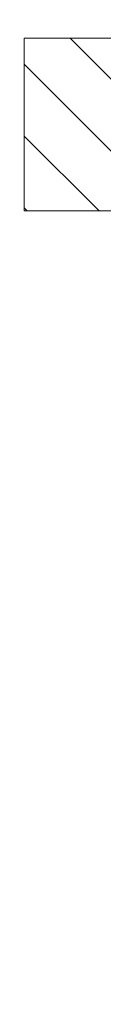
# Model space of a CAD drawing. Header units: centimetres. Extents: x -1434 to 23895, y -8842 to 3590.
# Tile 1 of 75: x 3287 to 3757, y -8842 to -3025. Entities that reach past the tile are written whole.
import ezdxf

# ---------------------------------------------------------------- set-up
doc = ezdxf.new("R2010")
doc.units = ezdxf.units.CM
doc.layers.add('A-DETL-GENF', color=92, linetype='Continuous', lineweight=13)
doc.layers.add('A-DETL-MEDM', color=33, linetype='Continuous', lineweight=13)

msp = doc.modelspace()

# ---------------------------------------------------------------- hatches: boundary and pattern name
at = {"layer": 'A-DETL-GENF', "lineweight": 18}
h = msp.add_hatch(dxfattribs=at)
h.set_pattern_fill('FP_1', color=250, style=0, pattern_type=2)
h.set_pattern_definition([(315, (11877.47, 0), (212.132, 212.132), [])])
h.paths.add_polyline_path([(6506, -8842), (7496, -8842), (7856, -6952), (6506, -6952), (6386, -7582), (6506, -7582), (6386, -8212), (6506, -8212), (6386, -8842)], flags=0)
h.paths.add_polyline_path([(21023, -7423), (21023, -469), (20933, -469), (20933, 758), (19853, 758), (19853, 1054), (13283, 1054), (13283, -442), (15683, -442), (15683, -3319), (13283, -3319), (13283, -4155), (15683, -4155), (15683, -7423), (17153, -7423), (17153, -4573), (19553, -4573), (19553, -7423)], flags=0)
h.paths.add_polyline_path([(12324, -7135), (13136, -7135), (13136, -4225), (12356, -4225), (12356, -6025), (6506, -6025), (6506, -6925), (8156, -6925), (8156, -7135), (11954, -7135)], flags=0)
h.paths.add_polyline_path([(10524, -4155), (12324, -4155), (12324, -2655), (6324, -2655), (6324, -3135), (3287, -3135), (3287, -4155), (8124, -4155), (8124, -3581), (10524, -3581)], flags=0)
h.paths.add_polyline_path([(17153, -3346), (17153, -288), (19553, -288), (19553, -3346)], flags=0)
h.paths.add_polyline_path([(11954, -1215), (11954, 465), (3887, 465), (3887, -735), (6324, -735), (6324, -1215)], flags=0)

# ---------------------------------------------------------------- linework, layer by layer
at = {"layer": 'A-DETL-MEDM', "lineweight": 9}
for p, q in [((6324, -3135), (3287, -3135)), ((3287, -3135), (3287, -4155)), ((3287, -4155), (8124, -4155))]:
    msp.add_line(p, q, dxfattribs=at)

doc.saveas('drawing.dxf')
